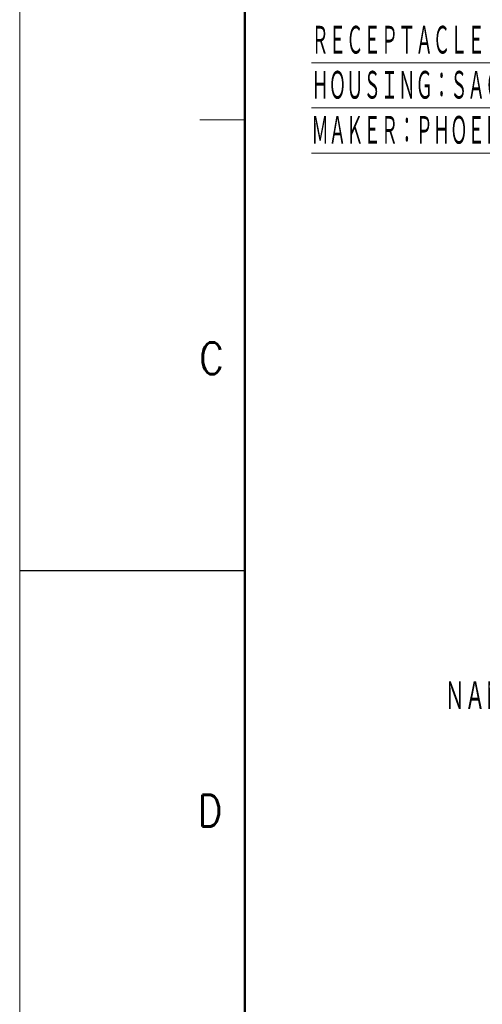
# Model space of a CAD drawing. Header units: millimetres. Extents: x 0 to 840, y 0 to 594.
# Tile 9 of 139: x 0 to 103, y 201 to 419. Entities that reach past the tile are written whole.
import ezdxf

# ---------------------------------------------------------------- set-up
doc = ezdxf.new("R2010")
doc.units = ezdxf.units.MM
doc.header["$LTSCALE"] = 0.36378
doc.layers.add('NoLayerName_001', color=7, linetype='Continuous')
doc.styles.get("Standard").update_dxf_attribs({"font": 'txt', "bigfont": 'extfont2'})

msp = doc.modelspace()

# ---------------------------------------------------------------- linework, layer by layer
at = {"layer": 'NoLayerName_001', "color": 7, "linetype": 'Continuous', "lineweight": 13}
msp.add_line((0, 0), (0, 594), dxfattribs=at)
at = {"layer": 'NoLayerName_001', "color": 7, "linetype": 'Continuous', "lineweight": 50}
msp.add_line((50, 20), (50, 574), dxfattribs=at)
at = {"layer": 'NoLayerName_001', "color": 2, "linetype": 'Continuous', "lineweight": 13}
msp.add_line((50, 397), (40, 397), dxfattribs=at)
at = {"layer": 'NoLayerName_001', "color": 7, "linetype": 'Continuous', "lineweight": 25}
msp.add_line((0, 297), (50, 297), dxfattribs=at)

# ---------------------------------------------------------------- texts
at = {"layer": 'NoLayerName_001', "color": 3, "lineweight": 13, "insert": (64.7655, 391.0396), "char_height": 7, "attachment_point": 7, "line_spacing_factor": 0.857143}
msp.add_mtext('\\A1;\\W0.5000;\\LＲＥＣＥＰＴＡＣＬＥ\u3000ＳＩＺＥ：Ｍ１２\\l\\P\\LＨＯＵＳＩＮＧ：ＳＡＣＣ－ＭＳＱ－Ｍ１２ＭＳ－２５－３，２\u3000ＳＣＯ\\l\\P\\LＭＡＫＥＲ：ＰＨＯＥＮＩＸ\u3000ＣＯＮＴＡＣＴ\\l', dxfattribs=at)
at = {"layer": 'NoLayerName_001', "color": 2, "lineweight": 13, "char_height": 7, "attachment_point": 7}
for s, insert in [('\\A1;\\W0.8600;C', (39.8739, 340.5845)), ('\\A1;\\W0.8600;D', (39.5553, 240.1405))]:
    msp.add_mtext(s, dxfattribs=dict(at, insert=insert))
at = {"layer": 'NoLayerName_001', "color": 3, "linetype": 'Continuous', "lineweight": 13, "insert": (139.25, 265.5538), "char_height": 7, "attachment_point": 9, "line_spacing_factor": 0.771429}
msp.add_mtext('\\A1;\\W0.5833;ＮＡＭＥ\u3000ＰＬＡＴＥ', dxfattribs=at)

doc.saveas('drawing.dxf')
